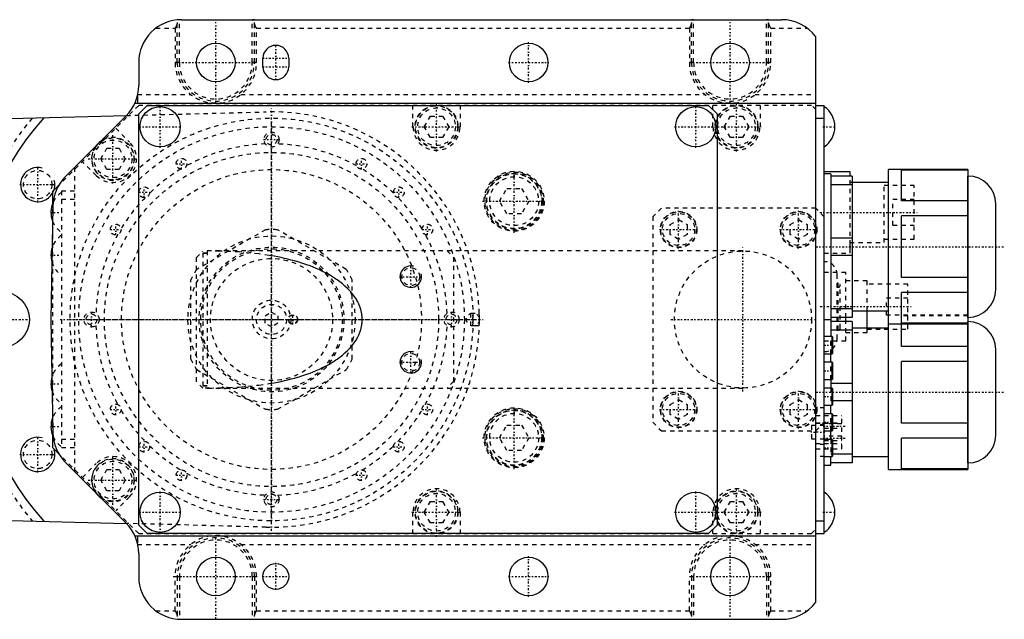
# Model space of a CAD drawing. Extents: x -344 to 171, y -70 to 70.
# Tile 4 of 4: x -59 to 171, y -70 to 70. Entities that reach past the tile are written whole.
import ezdxf

# ---------------------------------------------------------------- set-up
doc = ezdxf.new("R2010")
doc.units = 0
doc.linetypes.add('CENTER', pattern=[1.5, 0.45, -0.5, 0.05, -0.5])
doc.linetypes.add('DASHED', pattern=[2, 1, -1])
for name, color, linetype in [('AM_0', 7, 'CONTINUOUS'), ('AM_10', 7, 'CONTINUOUS'), ('AM_3', 7, 'DASHED'), ('AM_7', 7, 'CENTER')]:
    doc.layers.add(name, color=color, linetype=linetype)

msp = doc.modelspace()

# ---------------------------------------------------------------- linework, layer by layer
at = {"layer": 'AM_0', "color": 7, "linetype": 'CONTINUOUS'}
for p, q in [((-21, 70), (119, 70)), ((127, -66), (127, 66)), ((-31, 60), (-31, 54.64)), ((-2, 59), (-2, 61)), ((4, 61), (4, 59)), ((-31.3, 52.21), (-31.3, 50.5)), ((-31.9, 50.5), (127, 50.5)), ((-31, 48), (-29, 50)), ((-29, 50), (102, 50)), ((102, 50), (104, 48)), ((127, 50), (129, 50)), ((129, -50), (129, 50)), ((-171.16, 43.98), (-33.88, 47.62)), ((-33.91, 47.59), (-48.13, 33.3)), ((-31, -48), (-31, 48)), ((104, 48), (104, -48)), ((127, 47), (129, 47)), ((135, 34.5), (129, 34.5)), ((135, 33.51), (135, 34.5)), ((162.47, 35), (144, 35)), ((144, -35), (144, 35)), ((162.47, 34.89), (147, 34.89)), ((147, 27.69), (147, 34.89)), ((162.47, 35), (162.47, -35)), ((130.5, 34), (129, 34)), ((130.5, 34), (130.5, -4)), ((135.5, 33.5), (130.5, 33.5)), ((135.5, 33.5), (135.5, 0.5)), ((162.51, 33.5), (162.47, 33.5)), ((162.51, 0.5), (162.51, 33.5)), ((-51, 30), (-49.63, 31.37)), ((-51, 27.26), (-51, 30)), ((135.5, 31.48), (130.5, 31.48)), ((144, 32), (135.5, 32)), ((162.47, 27.69), (147, 27.69)), ((-51.04, 26.42), (-51.5, 0)), ((169, 6.99), (169, 27.01)), ((162.47, 24.19), (147, 24.19)), ((147, 9.81), (147, 24.19)), ((135.5, 19.02), (130.5, 19.02)), ((135, 15.5), (135, 17.99)), ((135.5, 14.98), (130.5, 14.98)), ((162.47, 9.81), (147, 9.81)), ((162.47, 6.31), (147, 6.31)), ((147, -0.89), (147, 6.31)), ((135.5, 2.52), (130.5, 2.52)), ((-51.5, 0), (-51.04, -26.42)), ((129, 0), (130.5, 0)), ((135.5, 0.5), (130.5, 0.5)), ((134, -0.5), (134, 0.5)), ((135.5, 2), (144, 2)), ((139, -2), (139, 2)), ((162.47, 0.5), (162.51, 0.5)), ((135.5, -0.5), (130.5, -0.5)), ((135.5, -0.5), (135.5, -33.5)), ((144, -2), (135.5, -2)), ((144, -1), (162.47, -1)), ((162.47, -0.89), (147, -0.89)), ((147, -6.31), (147, -1)), ((162.51, -0.5), (162.47, -0.5)), ((162.51, -33.5), (162.51, -0.5)), ((130.85, -4), (129, -4)), ((135.5, -2.52), (130.5, -2.52)), ((131, -4.15), (130.85, -4)), ((130.85, -8), (130.85, -4)), ((131, -7.85), (131, -4.15)), ((162.47, -6.31), (147, -6.31)), ((129, -8), (130.85, -8)), ((130.5, -9.99), (130.5, -7.99)), ((130.85, -8), (131, -7.85)), ((169, -27.01), (169, -6.99)), ((130.85, -10), (129, -10)), ((131, -10.15), (130.85, -10)), ((130.85, -14), (130.85, -10)), ((131, -13.85), (131, -10.15)), ((147, -24.19), (147, -9.81)), ((162.47, -9.81), (147, -9.81)), ((129, -14), (130.85, -14)), ((130.85, -16), (129, -16)), ((130.5, -14), (130.5, -16)), ((135.5, -14.98), (130.5, -14.98)), ((130.85, -14), (131, -13.85)), ((131, -16.15), (130.85, -16)), ((130.85, -20), (130.85, -16)), ((131, -19.85), (131, -16.15)), ((129, -20), (130.85, -20)), ((130.5, -22), (130.5, -20)), ((130.85, -20), (131, -19.85)), ((135.5, -19.02), (131, -19.02)), ((130.85, -22), (129, -22)), ((131, -22.15), (130.85, -22)), ((130.85, -26), (130.85, -22)), ((131, -25.85), (131, -22.15)), ((162.47, -24.19), (147, -24.19)), ((-51, -30), (-51, -27.26)), ((129, -26), (130.85, -26)), ((130.5, -28), (130.5, -26.01)), ((130.85, -26), (131, -25.85)), ((130.85, -28), (129, -28)), ((131, -28.15), (130.85, -28)), ((130.85, -32), (130.85, -28)), ((131, -31.85), (131, -28.15)), ((147, -34.89), (147, -27.69)), ((162.47, -27.69), (147, -27.69)), ((-49.63, -31.37), (-51, -30)), ((129, -32), (130.85, -32)), ((130.5, -34), (130.5, -32)), ((130.85, -32), (131, -31.85)), ((135.5, -31.48), (131, -31.48)), ((135.5, -32), (144, -32)), ((-48.13, -33.3), (-33.91, -47.59)), ((129, -34), (130.5, -34)), ((135.5, -33.5), (130.5, -33.5)), ((162.47, -33.5), (162.51, -33.5)), ((144, -35), (162.47, -35)), ((162.47, -34.89), (147, -34.89)), ((-171.16, -43.98), (-33.88, -47.62)), ((-29, -50), (-31, -48)), ((104, -48), (102, -50)), ((127, -47), (129, -47)), ((-31.9, -50.5), (127, -50.5)), ((-31.3, -50.5), (-31.3, -52.21)), ((102, -50), (-29, -50)), ((127, -50), (129, -50)), ((-31, -54.64), (-31, -60)), ((-21, -70), (119, -70))]:
    msp.add_line(p, q, dxfattribs=at)
for centre, radius in [((-13, 60), 4.5), ((60, 60), 4.5), ((107, 60), 4.5), ((-26, 45), 4.7), ((99, 45), 4.7), ((-63, 0), 6.5), ((-26, -45), 4.7), ((99, -45), 4.7), ((-13, -60), 4.5), ((1, -60), 3), ((60, -60), 4.5), ((107, -60), 4.5)]:
    msp.add_circle(centre, radius, dxfattribs=at)
for centre, radius, start, end in [((-21, 60), 10, 90, 180), ((119, 60), 10, 36.8699, 90), ((1, 61), 3, 0, 180), ((1, 59), 3, 180, 0), ((-41, 54.64), 10, 315.1327, 0), ((125.8, 45), 5.67, 304.3588, 55.6412), ((0, 0), 71, 138.4306, 221.5694), ((-37, 37.5), 5, 125.3085, 144.9568), ((-41.04, 26.25), 10, 135.1327, 179), ((162.51, 27.01), 6.49, 0, 90), ((-45.8, 25), 5.67, 156.1472, 200.846), ((-45.8, 15), 5.67, 162.5298, 195.4702), ((162.51, 6.99), 6.49, 270, 0), ((0, 0), 48.5, 358.2277, 1.7723), ((162.51, -6.99), 6.49, 0, 90), ((-45.8, -15), 5.67, 164.5298, 197.4702), ((-45.8, -25), 5.67, 159.154, 203.8528), ((-41.04, -26.25), 10, 181, 224.8673), ((162.51, -27.01), 6.49, 270, 0), ((-37, -37.5), 5, 215.0432, 234.6915), ((125.8, -45), 5.67, 304.3588, 55.6412), ((-41, -54.64), 10, 0, 44.8673), ((-21, -60), 10, 180, 270), ((119, -60), 10, 270, 323.1301)]:
    msp.add_arc(centre, radius, start, end, dxfattribs=at)
at = {"layer": 'AM_10', "color": 7, "linetype": 'CONTINUOUS'}
for centre, radius in [((-54.56, 31.5), 4), ((32.5, 10), 2.5), ((32.5, -10), 2.5), ((-54.56, -31.5), 4)]:
    msp.add_arc(centre, radius, 75, 15, dxfattribs=at)
at = {"layer": 'AM_3', "color": 6, "linetype": 'DASHED'}
for p, q in [((-22, 60), (-22, 69.94)), ((-21.5, 60), (-21.5, 69.99)), ((-4.5, 60), (-4.5, 70)), ((-4, 60), (-4, 69.94)), ((98, 60), (98, 69.94)), ((98.5, 60), (98.5, 70)), ((115.5, 60), (115.5, 70)), ((116, 60), (116, 69.94)), ((-27, 68), (-22.5, 68)), ((-22.5, 68), (-22.5, 60)), ((-3.5, 60), (-3.5, 68)), ((-3.5, 68), (97.5, 68)), ((97.5, 68), (97.5, 60)), ((116.5, 68), (125, 68)), ((116.5, 60), (116.5, 68)), ((-21.5, 60), (-22.5, 60)), ((-3.5, 60), (-4.5, 60)), ((98.5, 60), (97.5, 60)), ((116.5, 60), (115.5, 60)), ((-31.23, 52.5), (-18.83, 52.5)), ((-14.1, 50.56), (-11.9, 50.56)), ((-7.17, 52.5), (101.17, 52.5)), ((105.9, 50.56), (108.1, 50.56)), ((112.83, 52.5), (127, 52.5)), ((-31, 50), (-49.63, 31.37)), ((-33.88, 47.62), (-1.28, 48.48)), ((126, 50), (-31, 50)), ((33, 45), (33, 50)), ((44, 50), (44, 45)), ((103, 45), (103, 50)), ((114, 50), (114, 45)), ((127, 49), (126, 50)), ((35.64, 45), (37.07, 47.48)), ((37.07, 47.48), (39.93, 47.48)), ((39.93, 47.48), (41.36, 45)), ((105.64, 45), (107.07, 47.48)), ((107.07, 47.48), (109.93, 47.48)), ((109.93, 47.48), (111.36, 45)), ((-36.36, 44.64), (-33.11, 41.39)), ((37.07, 42.52), (35.64, 45)), ((41.36, 45), (39.93, 42.52)), ((107.07, 42.52), (105.64, 45)), ((111.36, 45), (109.93, 42.52)), ((39.93, 42.52), (37.07, 42.52)), ((109.93, 42.52), (107.07, 42.52)), ((-39.86, 37.5), (-38.43, 39.97)), ((-38.43, 39.97), (-35.57, 39.97)), ((-35.57, 39.97), (-34.14, 37.5)), ((-40.89, 33.61), (-44.14, 36.86)), ((-38.43, 35.02), (-39.86, 37.5)), ((-34.14, 37.5), (-35.57, 35.02)), ((-46, 35.44), (-46, -35.44)), ((-35.57, 35.02), (-38.43, 35.02)), ((135, 15.5), (135, 33.51)), ((-46, 30), (-49, 30)), ((-49, 30), (-49, -30)), ((53.19, 27.62), (54.91, 30.59)), ((54.91, 30.59), (58.34, 30.59)), ((58.34, 30.59), (60.06, 27.62)), ((135.5, 32), (135, 32)), ((143, 18), (143, 32)), ((150, 31.25), (143, 31.25)), ((150, 18.75), (150, 31.25)), ((-46, 28), (-49, 28)), ((54.91, 24.64), (53.19, 27.62)), ((60.06, 27.62), (58.34, 24.64)), ((150, 28), (145, 28)), ((145, 22), (145, 28)), ((-51, -27.26), (-51, 27.26)), ((91, 26), (89, 24)), ((127, 26), (91, 26)), ((129, 24), (127, 26)), ((58.34, 24.64), (54.91, 24.64)), ((89, 24), (89, -24)), ((93, 22.15), (95, 23.31)), ((95, 23.31), (97, 22.15)), ((121, 22.15), (123, 23.31)), ((123, 23.31), (125, 22.15)), ((-1.41, 20.95), (-17.44, 11.7)), ((17.44, 11.7), (1.41, 20.95)), ((93, 19.85), (93, 22.15)), ((97, 22.15), (97, 19.85)), ((121, 19.85), (121, 22.15)), ((125, 22.15), (125, 19.85)), ((145, 22), (150, 22)), ((95, 18.69), (93, 19.85)), ((97, 19.85), (95, 18.69)), ((123, 18.69), (121, 19.85)), ((125, 19.85), (123, 18.69)), ((143, 18.75), (150, 18.75)), ((135, 18), (143, 18)), ((-17.5, 14.5), (-16, 16)), ((-17.5, -14.5), (-17.5, 14.5)), ((110, 16), (-16, 16)), ((-15, 15.5), (-16, 15.5)), ((-16, 15.5), (-16, -15.5)), ((-15, 15.43), (-16, 15.43)), ((-15, 16), (-15, -16)), ((-14.5, 16), (-15, 16)), ((41, 16), (42.5, 14.5)), ((42.5, 14.5), (42.5, -14.5)), ((129, 15.5), (135, 15.5)), ((-18.85, -9.26), (-18.85, 9.26)), ((18.85, -9.26), (18.85, 9.26)), ((134, 11), (129, 11)), ((132, -4.5), (132, 10.5)), ((134, 0.5), (134, 11)), ((132.2, 8.5), (132, 8.5)), ((132.2, 7.5), (132, 7.5)), ((132.2, -2.5), (132.2, 8.5)), ((132.7, -2), (132.7, 8)), ((139, 9), (134, 9)), ((139, 2), (139, 9)), ((148.5, 8.25), (139, 8.25)), ((148.5, -2.25), (148.5, 8.25)), ((148.5, 5), (143.5, 5)), ((143.5, 1), (143.5, 5)), ((-1.5, 0.87), (0, 1.73)), ((-1.5, -0.87), (-1.5, 0.87)), ((0, 1.73), (1.5, 0.87)), ((1.5, 0.87), (1.5, -0.87)), ((46.5, -1.5), (46.5, 1.5)), ((46.5, 1.5), (48.48, 1.5)), ((162.47, 1), (143.5, 1)), ((162.47, 0.89), (147, 0.89)), ((0, -1.73), (-1.5, -0.87)), ((1.5, -0.87), (0, -1.73)), ((48.48, -1.5), (46.5, -1.5)), ((132, -1.5), (132.2, -1.5)), ((134, -5), (134, -0.5)), ((139, -3), (139, -2)), ((139, -2.25), (148.5, -2.25)), ((147, -1), (147, -0.89)), ((162.47, -1), (162.47, -9.81)), ((130.5, -7.99), (130.5, -4)), ((132, -2.5), (132.2, -2.5)), ((134, -3), (139, -3)), ((129, -5), (134, -5)), ((130.5, -14), (130.5, -9.99)), ((-17.44, -11.7), (-1.41, -20.95)), ((1.41, -20.95), (17.44, -11.7)), ((-16, -16), (-17.5, -14.5)), ((-16, -15.43), (-15, -15.43)), ((-16, -15.5), (-15, -15.5)), ((-14.5, -16), (-16, -16)), ((-15, -16), (110, -16)), ((42.5, -14.5), (41, -16)), ((130.5, -16), (130.5, -20)), ((93, -19.85), (95, -18.69)), ((93, -22.15), (93, -19.85)), ((95, -18.69), (97, -19.85)), ((97, -19.85), (97, -22.15)), ((121, -19.85), (123, -18.69)), ((121, -22.15), (121, -19.85)), ((123, -18.69), (125, -19.85)), ((125, -19.85), (125, -22.15)), ((129, -20.6), (127, -20.6)), ((131, -19.02), (130.5, -19.02)), ((95, -23.31), (93, -22.15)), ((97, -22.15), (95, -23.31)), ((123, -23.31), (121, -22.15)), ((125, -22.15), (123, -23.31)), ((127, -22.4), (133.1, -22.4)), ((130.5, -26.01), (130.5, -22)), ((133.1, -30.2), (133.1, -22.4)), ((53.19, -27.62), (54.91, -24.64)), ((54.91, -24.64), (58.34, -24.64)), ((58.34, -24.64), (60.06, -27.62)), ((89, -24), (91, -26)), ((129, -24.75), (126, -24.75)), ((126, -24.75), (126, -27.85)), ((127, -26), (129, -24)), ((127, -24.16), (133.1, -24.16)), ((127, -24.17), (133.1, -24.17)), ((129, -24.59), (127, -24.59)), ((133.1, -24.38), (129, -24.38)), ((91, -26), (127, -26)), ((129, -25.38), (133.1, -25.38)), ((133.1, -27.22), (129, -27.22)), ((-46, -28), (-49, -28)), ((54.91, -30.59), (53.19, -27.62)), ((60.06, -27.62), (58.34, -30.59)), ((126, -27.85), (129, -27.85)), ((127, -28.96), (133.1, -28.96)), ((127, -28.97), (133.1, -28.97)), ((129, -29.19), (127, -29.19)), ((129, -28.22), (133.1, -28.22)), ((130.5, -28), (130.5, -32)), ((-31, -50), (-49.63, -31.37)), ((-46, -30), (-49, -30)), ((58.34, -30.59), (54.91, -30.59)), ((127, -30.2), (133.1, -30.2)), ((129, -32), (127, -32)), ((131, -31.48), (130.5, -31.48)), ((-44.14, -36.86), (-40.89, -33.61)), ((-39.86, -37.5), (-38.43, -35.02)), ((-38.43, -35.02), (-35.57, -35.02)), ((-35.57, -35.02), (-34.14, -37.5)), ((-38.43, -39.98), (-39.86, -37.5)), ((-34.14, -37.5), (-35.57, -39.98)), ((-35.57, -39.98), (-38.43, -39.98)), ((-33.11, -41.39), (-36.36, -44.64)), ((35.64, -45), (37.07, -42.53)), ((37.07, -42.53), (39.93, -42.53)), ((39.93, -42.53), (41.36, -45)), ((105.64, -45), (107.07, -42.53)), ((107.07, -42.53), (109.93, -42.53)), ((109.93, -42.53), (111.36, -45)), ((33, -50), (33, -45)), ((37.07, -47.48), (35.64, -45)), ((41.36, -45), (39.93, -47.48)), ((44, -45), (44, -50)), ((103, -50), (103, -45)), ((107.07, -47.48), (105.64, -45)), ((111.36, -45), (109.93, -47.48)), ((114, -45), (114, -50)), ((-1.28, -48.48), (-33.88, -47.62)), ((39.93, -47.48), (37.07, -47.48)), ((109.93, -47.48), (107.07, -47.48)), ((-31, -50), (126, -50)), ((126, -50), (127, -49)), ((-31.23, -52.5), (-18.83, -52.5)), ((-11.9, -50.56), (-14.1, -50.56)), ((-7.17, -52.5), (101.17, -52.5)), ((108.1, -50.56), (105.9, -50.56)), ((112.83, -52.5), (127, -52.5)), ((-22.5, -60), (-21.5, -60)), ((-22.5, -68), (-22.5, -60)), ((-22, -60), (-22, -69.94)), ((-21.5, -60), (-21.5, -69.99)), ((-4.5, -60), (-3.5, -60)), ((-4.5, -60), (-4.5, -70)), ((-4, -60), (-4, -69.94)), ((-3.5, -68), (-3.5, -60)), ((97.5, -60), (98.5, -60)), ((97.5, -68), (97.5, -60)), ((98, -60), (98, -69.94)), ((98.5, -60), (98.5, -70)), ((115.5, -60), (116.5, -60)), ((115.5, -60), (115.5, -70)), ((116, -60), (116, -69.94)), ((116.5, -68), (116.5, -60)), ((-27, -68), (-22.5, -68)), ((-3.5, -68), (97.5, -68)), ((116.5, -68), (125, -68))]:
    msp.add_line(p, q, dxfattribs=at)
for points in [[(-22, 69.32, 0), (-22, 69.32, 0), (-22, 69.31, 0), (-22, 69.3, 0), (-22, 69.29, 0), (-22, 69.29, 0), (-22, 69.28, 0), (-22, 69.26, 0), (-22, 69.25, 0), (-22, 69.24, 0), (-22.01, 69.23, 0), (-22.01, 69.23, 0), (-22.01, 69.22, 0), (-22.01, 69.21, 0), (-22.01, 69.2, 0), (-22.02, 69.16, 0), (-22.02, 69.13, 0), (-22.03, 69.09, 0), (-22.05, 69.02, 0), (-22.07, 68.95, 0), (-22.1, 68.88, 0), (-22.13, 68.8, 0), (-22.16, 68.73, 0), (-22.17, 68.69, 0), (-22.19, 68.65, 0), (-22.22, 68.58, 0), (-22.26, 68.5, 0), (-22.29, 68.42, 0), (-22.33, 68.34, 0), (-22.37, 68.27, 0), (-22.39, 68.23, 0), (-22.41, 68.19, 0), (-22.44, 68.11, 0), (-22.48, 68.04, 0), (-22.5, 68, 0)], [(-22, 69.95, 0), (-22, 69.95, 0), (-22, 69.94, 0), (-22, 69.94, 0), (-22, 69.94, 0)], [(-4, 69.94, 0), (-4, 69.94, 0), (-4, 69.94, 0), (-4, 69.94, 0), (-4, 69.94, 0), (-4, 69.94, 0), (-4, 69.94, 0), (-4, 69.95, 0), (-4, 69.95, 0), (-4, 69.95, 0), (-4, 69.95, 0), (-4, 69.95, 0), (-4, 69.95, 0), (-4.01, 69.95, 0), (-4.01, 69.96, 0), (-4.01, 69.96, 0), (-4.01, 69.96, 0), (-4.01, 69.96, 0), (-4.01, 69.96, 0), (-4.01, 69.96, 0), (-4.01, 69.96, 0), (-4.02, 69.96, 0), (-4.02, 69.96, 0), (-4.02, 69.97, 0), (-4.02, 69.97, 0), (-4.02, 69.97, 0), (-4.02, 69.97, 0), (-4.02, 69.97, 0), (-4.03, 69.97, 0), (-4.03, 69.97, 0), (-4.03, 69.97, 0), (-4.03, 69.97, 0), (-4.04, 69.98, 0), (-4.04, 69.98, 0), (-4.04, 69.98, 0), (-4.04, 69.98, 0), (-4.04, 69.98, 0), (-4.05, 69.98, 0), (-4.05, 69.98, 0), (-4.05, 69.98, 0), (-4.06, 69.98, 0), (-4.06, 69.98, 0), (-4.06, 69.98, 0), (-4.06, 69.98, 0), (-4.07, 69.98, 0), (-4.07, 69.99, 0), (-4.08, 69.99, 0), (-4.08, 69.99, 0), (-4.08, 69.99, 0), (-4.08, 69.99, 0), (-4.09, 69.99, 0), (-4.09, 69.99, 0), (-4.1, 69.99, 0), (-4.1, 69.99, 0), (-4.1, 69.99, 0), (-4.1, 69.99, 0), (-4.11, 69.99, 0), (-4.11, 69.99, 0), (-4.12, 69.99, 0), (-4.12, 69.99, 0), (-4.13, 69.99, 0), (-4.13, 69.99, 0), (-4.13, 69.99, 0), (-4.14, 69.99, 0), (-4.14, 69.99, 0), (-4.14, 69.99, 0), (-4.15, 69.99, 0), (-4.15, 70, 0), (-4.16, 70, 0), (-4.16, 70, 0), (-4.16, 70, 0), (-4.17, 70, 0), (-4.17, 70, 0), (-4.18, 70, 0), (-4.18, 70, 0), (-4.19, 70, 0), (-4.19, 70, 0), (-4.2, 70, 0), (-4.2, 70, 0), (-4.21, 70, 0), (-4.21, 70, 0), (-4.22, 70, 0), (-4.23, 70, 0), (-4.23, 70, 0), (-4.23, 70, 0), (-4.24, 70, 0), (-4.24, 70, 0), (-4.25, 70, 0), (-4.26, 70, 0), (-4.26, 70, 0), (-4.27, 70, 0), (-4.27, 70, 0), (-4.28, 70, 0), (-4.28, 70, 0), (-4.29, 70, 0), (-4.3, 70, 0), (-4.3, 70, 0), (-4.31, 70, 0), (-4.31, 70, 0), (-4.32, 70, 0), (-4.32, 70, 0), (-4.33, 70, 0), (-4.34, 70, 0), (-4.35, 70, 0), (-4.35, 70, 0), (-4.35, 70, 0), (-4.36, 70, 0), (-4.37, 70, 0), (-4.37, 70, 0), (-4.37, 70, 0), (-4.38, 70, 0), (-4.39, 70, 0), (-4.39, 70, 0), (-4.4, 70, 0), (-4.4, 70, 0), (-4.41, 70, 0), (-4.42, 70, 0), (-4.42, 70, 0), (-4.43, 70, 0), (-4.44, 70, 0), (-4.44, 70, 0), (-4.45, 70, 0), (-4.45, 70, 0), (-4.46, 70, 0), (-4.47, 70, 0), (-4.48, 70, 0), (-4.48, 70, 0), (-4.48, 70, 0), (-4.49, 70, 0), (-4.5, 70, 0), (-4.5, 70, 0)], [(-3.5, 68, 0), (-3.52, 68.04, 0), (-3.56, 68.11, 0), (-3.59, 68.19, 0), (-3.61, 68.23, 0), (-3.63, 68.27, 0), (-3.67, 68.34, 0), (-3.71, 68.42, 0), (-3.74, 68.5, 0), (-3.78, 68.58, 0), (-3.81, 68.65, 0), (-3.83, 68.69, 0), (-3.84, 68.73, 0), (-3.87, 68.8, 0), (-3.9, 68.88, 0), (-3.93, 68.95, 0), (-3.95, 69.02, 0), (-3.97, 69.09, 0), (-3.98, 69.13, 0), (-3.98, 69.16, 0), (-3.99, 69.2, 0), (-3.99, 69.21, 0), (-3.99, 69.22, 0), (-3.99, 69.23, 0), (-3.99, 69.23, 0), (-4, 69.24, 0), (-4, 69.25, 0), (-4, 69.26, 0), (-4, 69.28, 0), (-4, 69.29, 0), (-4, 69.29, 0), (-4, 69.3, 0), (-4, 69.31, 0), (-4, 69.32, 0), (-4, 69.32, 0)], [(98, 69.32, 0), (98, 69.32, 0), (98, 69.31, 0), (98, 69.3, 0), (98, 69.29, 0), (98, 69.29, 0), (98, 69.28, 0), (98, 69.26, 0), (98, 69.25, 0), (98, 69.24, 0), (97.99, 69.23, 0), (97.99, 69.23, 0), (97.99, 69.22, 0), (97.99, 69.21, 0), (97.99, 69.2, 0), (97.98, 69.16, 0), (97.98, 69.13, 0), (97.97, 69.09, 0), (97.95, 69.02, 0), (97.93, 68.95, 0), (97.9, 68.88, 0), (97.87, 68.8, 0), (97.84, 68.73, 0), (97.83, 68.69, 0), (97.81, 68.65, 0), (97.78, 68.58, 0), (97.74, 68.5, 0), (97.71, 68.42, 0), (97.67, 68.34, 0), (97.63, 68.27, 0), (97.61, 68.23, 0), (97.59, 68.19, 0), (97.56, 68.11, 0), (97.52, 68.04, 0), (97.5, 68, 0)], [(98.5, 70, 0), (98.5, 70, 0), (98.49, 70, 0), (98.48, 70, 0), (98.48, 70, 0), (98.48, 70, 0), (98.47, 70, 0), (98.46, 70, 0), (98.45, 70, 0), (98.45, 70, 0), (98.44, 70, 0), (98.44, 70, 0), (98.43, 70, 0), (98.42, 70, 0), (98.42, 70, 0), (98.41, 70, 0), (98.4, 70, 0), (98.4, 70, 0), (98.39, 70, 0), (98.39, 70, 0), (98.38, 70, 0), (98.37, 70, 0), (98.37, 70, 0), (98.37, 70, 0), (98.36, 70, 0), (98.35, 70, 0), (98.35, 70, 0), (98.35, 70, 0), (98.34, 70, 0), (98.33, 70, 0), (98.32, 70, 0), (98.32, 70, 0), (98.31, 70, 0), (98.31, 70, 0), (98.3, 70, 0), (98.3, 70, 0), (98.29, 70, 0), (98.28, 70, 0), (98.28, 70, 0), (98.27, 70, 0), (98.27, 70, 0), (98.26, 70, 0), (98.26, 70, 0), (98.25, 70, 0), (98.24, 70, 0), (98.24, 70, 0), (98.23, 70, 0), (98.23, 70, 0), (98.23, 70, 0), (98.22, 70, 0), (98.21, 70, 0), (98.21, 70, 0), (98.2, 70, 0), (98.2, 70, 0), (98.19, 70, 0), (98.19, 70, 0), (98.18, 70, 0), (98.18, 70, 0), (98.17, 70, 0), (98.17, 70, 0), (98.16, 70, 0), (98.16, 70, 0), (98.16, 70, 0), (98.15, 70, 0), (98.15, 69.99, 0), (98.14, 69.99, 0), (98.14, 69.99, 0), (98.14, 69.99, 0), (98.13, 69.99, 0), (98.13, 69.99, 0), (98.13, 69.99, 0), (98.12, 69.99, 0), (98.12, 69.99, 0), (98.11, 69.99, 0), (98.11, 69.99, 0), (98.1, 69.99, 0), (98.1, 69.99, 0), (98.1, 69.99, 0), (98.1, 69.99, 0), (98.09, 69.99, 0), (98.09, 69.99, 0), (98.08, 69.99, 0), (98.08, 69.99, 0), (98.08, 69.99, 0), (98.08, 69.99, 0), (98.07, 69.99, 0), (98.07, 69.98, 0), (98.06, 69.98, 0), (98.06, 69.98, 0), (98.06, 69.98, 0), (98.06, 69.98, 0), (98.05, 69.98, 0), (98.05, 69.98, 0), (98.05, 69.98, 0), (98.04, 69.98, 0), (98.04, 69.98, 0), (98.04, 69.98, 0), (98.04, 69.98, 0), (98.04, 69.98, 0), (98.03, 69.97, 0), (98.03, 69.97, 0), (98.03, 69.97, 0), (98.03, 69.97, 0), (98.02, 69.97, 0), (98.02, 69.97, 0), (98.02, 69.97, 0), (98.02, 69.97, 0), (98.02, 69.97, 0), (98.02, 69.96, 0), (98.02, 69.96, 0), (98.01, 69.96, 0), (98.01, 69.96, 0), (98.01, 69.96, 0), (98.01, 69.96, 0), (98.01, 69.96, 0), (98.01, 69.96, 0), (98.01, 69.96, 0), (98.01, 69.95, 0), (98, 69.95, 0), (98, 69.95, 0), (98, 69.95, 0), (98, 69.95, 0), (98, 69.95, 0), (98, 69.95, 0), (98, 69.94, 0), (98, 69.94, 0), (98, 69.94, 0), (98, 69.94, 0), (98, 69.94, 0), (98, 69.94, 0), (98, 69.94, 0)], [(116, 69.94, 0), (116, 69.94, 0), (116, 69.94, 0), (116, 69.94, 0), (116, 69.94, 0), (116, 69.94, 0), (116, 69.94, 0), (116, 69.95, 0), (116, 69.95, 0), (116, 69.95, 0), (116, 69.95, 0), (116, 69.95, 0), (116, 69.95, 0), (115.99, 69.95, 0), (115.99, 69.96, 0), (115.99, 69.96, 0), (115.99, 69.96, 0), (115.99, 69.96, 0), (115.99, 69.96, 0), (115.99, 69.96, 0), (115.99, 69.96, 0), (115.98, 69.96, 0), (115.98, 69.96, 0), (115.98, 69.97, 0), (115.98, 69.97, 0), (115.98, 69.97, 0), (115.98, 69.97, 0), (115.98, 69.97, 0), (115.97, 69.97, 0), (115.97, 69.97, 0), (115.97, 69.97, 0), (115.97, 69.97, 0), (115.96, 69.98, 0), (115.96, 69.98, 0), (115.96, 69.98, 0), (115.96, 69.98, 0), (115.96, 69.98, 0), (115.95, 69.98, 0), (115.95, 69.98, 0), (115.95, 69.98, 0), (115.94, 69.98, 0), (115.94, 69.98, 0), (115.94, 69.98, 0), (115.94, 69.98, 0), (115.93, 69.98, 0), (115.93, 69.99, 0), (115.92, 69.99, 0), (115.92, 69.99, 0), (115.92, 69.99, 0), (115.92, 69.99, 0), (115.91, 69.99, 0), (115.91, 69.99, 0), (115.9, 69.99, 0), (115.9, 69.99, 0), (115.9, 69.99, 0), (115.9, 69.99, 0), (115.89, 69.99, 0), (115.89, 69.99, 0), (115.88, 69.99, 0), (115.88, 69.99, 0), (115.87, 69.99, 0), (115.87, 69.99, 0), (115.87, 69.99, 0), (115.86, 69.99, 0), (115.86, 69.99, 0), (115.86, 69.99, 0), (115.85, 69.99, 0), (115.85, 70, 0), (115.84, 70, 0), (115.84, 70, 0), (115.84, 70, 0), (115.83, 70, 0), (115.83, 70, 0), (115.82, 70, 0), (115.82, 70, 0), (115.81, 70, 0), (115.81, 70, 0), (115.8, 70, 0), (115.8, 70, 0), (115.79, 70, 0), (115.79, 70, 0), (115.78, 70, 0), (115.77, 70, 0), (115.77, 70, 0), (115.77, 70, 0), (115.76, 70, 0), (115.76, 70, 0), (115.75, 70, 0), (115.74, 70, 0), (115.74, 70, 0), (115.73, 70, 0), (115.73, 70, 0), (115.72, 70, 0), (115.72, 70, 0), (115.71, 70, 0), (115.7, 70, 0), (115.7, 70, 0), (115.69, 70, 0), (115.69, 70, 0), (115.68, 70, 0), (115.68, 70, 0), (115.67, 70, 0), (115.66, 70, 0), (115.65, 70, 0), (115.65, 70, 0), (115.65, 70, 0), (115.64, 70, 0), (115.63, 70, 0), (115.63, 70, 0), (115.63, 70, 0), (115.62, 70, 0), (115.61, 70, 0), (115.61, 70, 0), (115.6, 70, 0), (115.6, 70, 0), (115.59, 70, 0), (115.58, 70, 0), (115.58, 70, 0), (115.57, 70, 0), (115.56, 70, 0), (115.56, 70, 0), (115.55, 70, 0), (115.55, 70, 0), (115.54, 70, 0), (115.53, 70, 0), (115.52, 70, 0), (115.52, 70, 0), (115.52, 70, 0), (115.51, 70, 0), (115.5, 70, 0), (115.5, 70, 0)], [(116.5, 68, 0), (116.48, 68.04, 0), (116.44, 68.11, 0), (116.41, 68.19, 0), (116.39, 68.23, 0), (116.37, 68.27, 0), (116.33, 68.34, 0), (116.29, 68.42, 0), (116.26, 68.5, 0), (116.22, 68.58, 0), (116.19, 68.65, 0), (116.17, 68.69, 0), (116.16, 68.73, 0), (116.13, 68.8, 0), (116.1, 68.88, 0), (116.07, 68.95, 0), (116.05, 69.02, 0), (116.03, 69.09, 0), (116.02, 69.13, 0), (116.02, 69.16, 0), (116.01, 69.2, 0), (116.01, 69.21, 0), (116.01, 69.22, 0), (116.01, 69.23, 0), (116.01, 69.23, 0), (116, 69.24, 0), (116, 69.25, 0), (116, 69.26, 0), (116, 69.28, 0), (116, 69.29, 0), (116, 69.29, 0), (116, 69.3, 0), (116, 69.31, 0), (116, 69.32, 0), (116, 69.32, 0)], [(-14.5, -16, 0), (-12.13, -15.97, 0), (-7.52, -15.76, 0), (-2.94, -15.31, 0), (-0.56, -14.96, 0), (-0.16, -14.9, 0), (0.64, -14.75, 0), (1.44, -14.6, 0), (1.84, -14.52, 0), (2.24, -14.44, 0), (3.03, -14.26, 0), (3.81, -14.08, 0), (4.58, -13.88, 0), (5.35, -13.68, 0), (6.1, -13.46, 0), (6.47, -13.35, 0), (6.84, -13.24, 0), (7.56, -13, 0), (8.27, -12.76, 0), (8.98, -12.5, 0), (9.7, -12.22, 0), (10.43, -11.91, 0), (10.8, -11.75, 0), (11.17, -11.59, 0), (11.9, -11.24, 0), (12.62, -10.88, 0), (13.34, -10.49, 0), (14.03, -10.09, 0), (14.7, -9.67, 0), (15.03, -9.45, 0), (15.35, -9.23, 0), (15.96, -8.79, 0), (16.55, -8.32, 0), (17.14, -7.82, 0), (17.72, -7.27, 0), (18.28, -6.69, 0), (18.55, -6.39, 0), (18.81, -6.08, 0), (19.29, -5.45, 0), (19.72, -4.8, 0), (19.95, -4.41, 0), (20.01, -4.31, 0), (20.07, -4.2, 0), (20.1, -4.14, 0), (20.13, -4.09, 0), (20.18, -3.97, 0), (20.24, -3.86, 0), (20.3, -3.75, 0), (20.35, -3.63, 0), (20.4, -3.51, 0), (20.43, -3.45, 0), (20.45, -3.39, 0), (20.5, -3.27, 0), (20.55, -3.15, 0), (20.6, -3.02, 0), (20.65, -2.9, 0), (20.69, -2.77, 0), (20.71, -2.71, 0), (20.73, -2.65, 0), (20.77, -2.52, 0), (20.81, -2.39, 0), (20.83, -2.33, 0), (20.85, -2.26, 0), (20.88, -2.13, 0), (20.92, -2, 0), (20.93, -1.94, 0), (20.95, -1.87, 0), (20.98, -1.74, 0), (21, -1.61, 0), (21.03, -1.48, 0), (21.05, -1.35, 0), (21.07, -1.22, 0), (21.08, -1.15, 0), (21.09, -1.09, 0), (21.11, -0.96, 0), (21.12, -0.83, 0), (21.13, -0.7, 0), (21.14, -0.57, 0), (21.15, -0.44, 0), (21.15, -0.38, 0), (21.16, -0.31, 0), (21.16, -0.19, 0), (21.16, -0.06, 0), (21.16, 0, 0), (21.16, 0.06, 0), (21.16, 0.19, 0), (21.16, 0.31, 0), (21.15, 0.38, 0), (21.15, 0.44, 0), (21.14, 0.57, 0), (21.13, 0.7, 0), (21.12, 0.83, 0), (21.11, 0.96, 0), (21.09, 1.09, 0), (21.08, 1.15, 0), (21.07, 1.22, 0), (21.05, 1.35, 0), (21.03, 1.48, 0), (21, 1.61, 0), (20.98, 1.74, 0), (20.95, 1.87, 0), (20.93, 1.94, 0), (20.92, 2, 0), (20.88, 2.13, 0), (20.85, 2.26, 0), (20.83, 2.33, 0), (20.81, 2.39, 0), (20.77, 2.52, 0), (20.73, 2.65, 0), (20.71, 2.71, 0), (20.69, 2.77, 0), (20.65, 2.9, 0), (20.6, 3.02, 0), (20.55, 3.15, 0), (20.5, 3.27, 0), (20.45, 3.39, 0), (20.43, 3.45, 0), (20.4, 3.51, 0), (20.35, 3.63, 0), (20.3, 3.75, 0), (20.24, 3.86, 0), (20.18, 3.97, 0), (20.13, 4.09, 0), (20.1, 4.14, 0), (20.07, 4.2, 0), (20.01, 4.31, 0), (19.95, 4.41, 0), (19.72, 4.8, 0), (19.29, 5.45, 0), (18.81, 6.08, 0), (18.55, 6.39, 0), (18.28, 6.69, 0), (17.72, 7.27, 0), (17.14, 7.82, 0), (16.55, 8.32, 0), (15.96, 8.79, 0), (15.35, 9.23, 0), (15.03, 9.45, 0), (14.7, 9.67, 0), (14.03, 10.09, 0), (13.34, 10.49, 0), (12.62, 10.88, 0), (11.9, 11.24, 0), (11.17, 11.59, 0), (10.8, 11.75, 0), (10.43, 11.91, 0), (9.7, 12.22, 0), (8.98, 12.5, 0), (8.27, 12.76, 0), (7.56, 13, 0), (6.84, 13.24, 0), (6.47, 13.35, 0), (6.1, 13.46, 0), (5.35, 13.68, 0), (4.58, 13.88, 0), (3.81, 14.08, 0), (3.03, 14.26, 0), (2.24, 14.44, 0), (1.84, 14.52, 0), (1.44, 14.6, 0), (0.64, 14.75, 0), (-0.16, 14.9, 0), (-0.56, 14.96, 0), (-2.94, 15.31, 0), (-7.52, 15.76, 0), (-12.13, 15.97, 0), (-14.5, 16, 0)], [(-22.5, -68, 0), (-22.48, -68.04, 0), (-22.44, -68.11, 0), (-22.41, -68.19, 0), (-22.39, -68.23, 0), (-22.37, -68.27, 0), (-22.33, -68.34, 0), (-22.29, -68.42, 0), (-22.26, -68.5, 0), (-22.22, -68.58, 0), (-22.19, -68.65, 0), (-22.17, -68.69, 0), (-22.16, -68.73, 0), (-22.13, -68.8, 0), (-22.1, -68.88, 0), (-22.07, -68.95, 0), (-22.05, -69.02, 0), (-22.03, -69.09, 0), (-22.02, -69.13, 0), (-22.02, -69.16, 0), (-22.01, -69.2, 0), (-22.01, -69.21, 0), (-22.01, -69.22, 0), (-22.01, -69.23, 0), (-22.01, -69.23, 0), (-22, -69.24, 0), (-22, -69.25, 0), (-22, -69.26, 0), (-22, -69.28, 0), (-22, -69.29, 0), (-22, -69.29, 0), (-22, -69.3, 0), (-22, -69.31, 0), (-22, -69.32, 0), (-22, -69.32, 0)], [(-4, -69.32, 0), (-4, -69.32, 0), (-4, -69.31, 0), (-4, -69.3, 0), (-4, -69.29, 0), (-4, -69.29, 0), (-4, -69.28, 0), (-4, -69.26, 0), (-4, -69.25, 0), (-4, -69.24, 0), (-3.99, -69.23, 0), (-3.99, -69.23, 0), (-3.99, -69.22, 0), (-3.99, -69.21, 0), (-3.99, -69.2, 0), (-3.98, -69.16, 0), (-3.98, -69.13, 0), (-3.97, -69.09, 0), (-3.95, -69.02, 0), (-3.93, -68.95, 0), (-3.9, -68.88, 0), (-3.87, -68.8, 0), (-3.84, -68.73, 0), (-3.83, -68.69, 0), (-3.81, -68.65, 0), (-3.78, -68.58, 0), (-3.74, -68.5, 0), (-3.71, -68.42, 0), (-3.67, -68.34, 0), (-3.63, -68.27, 0), (-3.61, -68.23, 0), (-3.59, -68.19, 0), (-3.56, -68.11, 0), (-3.52, -68.04, 0), (-3.5, -68, 0)], [(97.5, -68, 0), (97.52, -68.04, 0), (97.56, -68.11, 0), (97.59, -68.19, 0), (97.61, -68.23, 0), (97.63, -68.27, 0), (97.67, -68.34, 0), (97.71, -68.42, 0), (97.74, -68.5, 0), (97.78, -68.58, 0), (97.81, -68.65, 0), (97.83, -68.69, 0), (97.84, -68.73, 0), (97.87, -68.8, 0), (97.9, -68.88, 0), (97.93, -68.95, 0), (97.95, -69.02, 0), (97.97, -69.09, 0), (97.98, -69.13, 0), (97.98, -69.16, 0), (97.99, -69.2, 0), (97.99, -69.21, 0), (97.99, -69.22, 0), (97.99, -69.23, 0), (97.99, -69.23, 0), (98, -69.24, 0), (98, -69.25, 0), (98, -69.26, 0), (98, -69.28, 0), (98, -69.29, 0), (98, -69.29, 0), (98, -69.3, 0), (98, -69.31, 0), (98, -69.32, 0), (98, -69.32, 0)], [(116, -69.32, 0), (116, -69.32, 0), (116, -69.31, 0), (116, -69.3, 0), (116, -69.29, 0), (116, -69.29, 0), (116, -69.28, 0), (116, -69.26, 0), (116, -69.25, 0), (116, -69.24, 0), (116.01, -69.23, 0), (116.01, -69.23, 0), (116.01, -69.22, 0), (116.01, -69.21, 0), (116.01, -69.2, 0), (116.02, -69.16, 0), (116.02, -69.13, 0), (116.03, -69.09, 0), (116.05, -69.02, 0), (116.07, -68.95, 0), (116.1, -68.88, 0), (116.13, -68.8, 0), (116.16, -68.73, 0), (116.17, -68.69, 0), (116.19, -68.65, 0), (116.22, -68.58, 0), (116.26, -68.5, 0), (116.29, -68.42, 0), (116.33, -68.34, 0), (116.37, -68.27, 0), (116.39, -68.23, 0), (116.41, -68.19, 0), (116.44, -68.11, 0), (116.48, -68.04, 0), (116.5, -68, 0)], [(-22, -69.94, 0), (-22, -69.94, 0), (-22, -69.94, 0), (-22, -69.95, 0), (-22, -69.95, 0)], [(-4.5, -70, 0), (-4.5, -70, 0), (-4.49, -70, 0), (-4.48, -70, 0), (-4.48, -70, 0), (-4.48, -70, 0), (-4.47, -70, 0), (-4.46, -70, 0), (-4.45, -70, 0), (-4.45, -70, 0), (-4.44, -70, 0), (-4.44, -70, 0), (-4.43, -70, 0), (-4.42, -70, 0), (-4.42, -70, 0), (-4.41, -70, 0), (-4.4, -70, 0), (-4.4, -70, 0), (-4.39, -70, 0), (-4.39, -70, 0), (-4.38, -70, 0), (-4.37, -70, 0), (-4.37, -70, 0), (-4.37, -70, 0), (-4.36, -70, 0), (-4.35, -70, 0), (-4.35, -70, 0), (-4.35, -70, 0), (-4.34, -70, 0), (-4.33, -70, 0), (-4.32, -70, 0), (-4.32, -70, 0), (-4.31, -70, 0), (-4.31, -70, 0), (-4.3, -70, 0), (-4.3, -70, 0), (-4.29, -70, 0), (-4.28, -70, 0), (-4.28, -70, 0), (-4.27, -70, 0), (-4.27, -70, 0), (-4.26, -70, 0), (-4.26, -70, 0), (-4.25, -70, 0), (-4.24, -70, 0), (-4.24, -70, 0), (-4.23, -70, 0), (-4.23, -70, 0), (-4.23, -70, 0), (-4.22, -70, 0), (-4.21, -70, 0), (-4.21, -70, 0), (-4.2, -70, 0), (-4.2, -70, 0), (-4.19, -70, 0), (-4.19, -70, 0), (-4.18, -70, 0), (-4.18, -70, 0), (-4.17, -70, 0), (-4.17, -70, 0), (-4.16, -70, 0), (-4.16, -70, 0), (-4.16, -70, 0), (-4.15, -70, 0), (-4.15, -69.99, 0), (-4.14, -69.99, 0), (-4.14, -69.99, 0), (-4.14, -69.99, 0), (-4.13, -69.99, 0), (-4.13, -69.99, 0), (-4.13, -69.99, 0), (-4.12, -69.99, 0), (-4.12, -69.99, 0), (-4.11, -69.99, 0), (-4.11, -69.99, 0), (-4.1, -69.99, 0), (-4.1, -69.99, 0), (-4.1, -69.99, 0), (-4.1, -69.99, 0), (-4.09, -69.99, 0), (-4.09, -69.99, 0), (-4.08, -69.99, 0), (-4.08, -69.99, 0), (-4.08, -69.99, 0), (-4.08, -69.99, 0), (-4.07, -69.99, 0), (-4.07, -69.98, 0), (-4.06, -69.98, 0), (-4.06, -69.98, 0), (-4.06, -69.98, 0), (-4.06, -69.98, 0), (-4.05, -69.98, 0), (-4.05, -69.98, 0), (-4.05, -69.98, 0), (-4.04, -69.98, 0), (-4.04, -69.98, 0), (-4.04, -69.98, 0), (-4.04, -69.98, 0), (-4.04, -69.98, 0), (-4.03, -69.97, 0), (-4.03, -69.97, 0), (-4.03, -69.97, 0), (-4.03, -69.97, 0), (-4.02, -69.97, 0), (-4.02, -69.97, 0), (-4.02, -69.97, 0), (-4.02, -69.97, 0), (-4.02, -69.97, 0), (-4.02, -69.96, 0), (-4.02, -69.96, 0), (-4.01, -69.96, 0), (-4.01, -69.96, 0), (-4.01, -69.96, 0), (-4.01, -69.96, 0), (-4.01, -69.96, 0), (-4.01, -69.96, 0), (-4.01, -69.96, 0), (-4.01, -69.95, 0), (-4, -69.95, 0), (-4, -69.95, 0), (-4, -69.95, 0), (-4, -69.95, 0), (-4, -69.95, 0), (-4, -69.95, 0), (-4, -69.94, 0), (-4, -69.94, 0), (-4, -69.94, 0), (-4, -69.94, 0), (-4, -69.94, 0), (-4, -69.94, 0), (-4, -69.94, 0)], [(98, -69.94, 0), (98, -69.94, 0), (98, -69.94, 0), (98, -69.94, 0), (98, -69.94, 0), (98, -69.94, 0), (98, -69.94, 0), (98, -69.95, 0), (98, -69.95, 0), (98, -69.95, 0), (98, -69.95, 0), (98, -69.95, 0), (98, -69.95, 0), (98.01, -69.95, 0), (98.01, -69.96, 0), (98.01, -69.96, 0), (98.01, -69.96, 0), (98.01, -69.96, 0), (98.01, -69.96, 0), (98.01, -69.96, 0), (98.01, -69.96, 0), (98.02, -69.96, 0), (98.02, -69.96, 0), (98.02, -69.97, 0), (98.02, -69.97, 0), (98.02, -69.97, 0), (98.02, -69.97, 0), (98.02, -69.97, 0), (98.03, -69.97, 0), (98.03, -69.97, 0), (98.03, -69.97, 0), (98.03, -69.97, 0), (98.04, -69.98, 0), (98.04, -69.98, 0), (98.04, -69.98, 0), (98.04, -69.98, 0), (98.04, -69.98, 0), (98.05, -69.98, 0), (98.05, -69.98, 0), (98.05, -69.98, 0), (98.06, -69.98, 0), (98.06, -69.98, 0), (98.06, -69.98, 0), (98.06, -69.98, 0), (98.07, -69.98, 0), (98.07, -69.99, 0), (98.08, -69.99, 0), (98.08, -69.99, 0), (98.08, -69.99, 0), (98.08, -69.99, 0), (98.09, -69.99, 0), (98.09, -69.99, 0), (98.1, -69.99, 0), (98.1, -69.99, 0), (98.1, -69.99, 0), (98.1, -69.99, 0), (98.11, -69.99, 0), (98.11, -69.99, 0), (98.12, -69.99, 0), (98.12, -69.99, 0), (98.13, -69.99, 0), (98.13, -69.99, 0), (98.13, -69.99, 0), (98.14, -69.99, 0), (98.14, -69.99, 0), (98.14, -69.99, 0), (98.15, -69.99, 0), (98.15, -70, 0), (98.16, -70, 0), (98.16, -70, 0), (98.16, -70, 0), (98.17, -70, 0), (98.17, -70, 0), (98.18, -70, 0), (98.18, -70, 0), (98.19, -70, 0), (98.19, -70, 0), (98.2, -70, 0), (98.2, -70, 0), (98.21, -70, 0), (98.21, -70, 0), (98.22, -70, 0), (98.23, -70, 0), (98.23, -70, 0), (98.23, -70, 0), (98.24, -70, 0), (98.24, -70, 0), (98.25, -70, 0), (98.26, -70, 0), (98.26, -70, 0), (98.27, -70, 0), (98.27, -70, 0), (98.28, -70, 0), (98.28, -70, 0), (98.29, -70, 0), (98.3, -70, 0), (98.3, -70, 0), (98.31, -70, 0), (98.31, -70, 0), (98.32, -70, 0), (98.32, -70, 0), (98.33, -70, 0), (98.34, -70, 0), (98.35, -70, 0), (98.35, -70, 0), (98.35, -70, 0), (98.36, -70, 0), (98.37, -70, 0), (98.37, -70, 0), (98.37, -70, 0), (98.38, -70, 0), (98.39, -70, 0), (98.39, -70, 0), (98.4, -70, 0), (98.4, -70, 0), (98.41, -70, 0), (98.42, -70, 0), (98.42, -70, 0), (98.43, -70, 0), (98.44, -70, 0), (98.44, -70, 0), (98.45, -70, 0), (98.45, -70, 0), (98.46, -70, 0), (98.47, -70, 0), (98.48, -70, 0), (98.48, -70, 0), (98.48, -70, 0), (98.49, -70, 0), (98.5, -70, 0), (98.5, -70, 0)], [(115.5, -70, 0), (115.5, -70, 0), (115.51, -70, 0), (115.52, -70, 0), (115.52, -70, 0), (115.52, -70, 0), (115.53, -70, 0), (115.54, -70, 0), (115.55, -70, 0), (115.55, -70, 0), (115.56, -70, 0), (115.56, -70, 0), (115.57, -70, 0), (115.58, -70, 0), (115.58, -70, 0), (115.59, -70, 0), (115.6, -70, 0), (115.6, -70, 0), (115.61, -70, 0), (115.61, -70, 0), (115.62, -70, 0), (115.63, -70, 0), (115.63, -70, 0), (115.63, -70, 0), (115.64, -70, 0), (115.65, -70, 0), (115.65, -70, 0), (115.65, -70, 0), (115.66, -70, 0), (115.67, -70, 0), (115.68, -70, 0), (115.68, -70, 0), (115.69, -70, 0), (115.69, -70, 0), (115.7, -70, 0), (115.7, -70, 0), (115.71, -70, 0), (115.72, -70, 0), (115.72, -70, 0), (115.73, -70, 0), (115.73, -70, 0), (115.74, -70, 0), (115.74, -70, 0), (115.75, -70, 0), (115.76, -70, 0), (115.76, -70, 0), (115.77, -70, 0), (115.77, -70, 0), (115.77, -70, 0), (115.78, -70, 0), (115.79, -70, 0), (115.79, -70, 0), (115.8, -70, 0), (115.8, -70, 0), (115.81, -70, 0), (115.81, -70, 0), (115.82, -70, 0), (115.82, -70, 0), (115.83, -70, 0), (115.83, -70, 0), (115.84, -70, 0), (115.84, -70, 0), (115.84, -70, 0), (115.85, -70, 0), (115.85, -69.99, 0), (115.86, -69.99, 0), (115.86, -69.99, 0), (115.86, -69.99, 0), (115.87, -69.99, 0), (115.87, -69.99, 0), (115.87, -69.99, 0), (115.88, -69.99, 0), (115.88, -69.99, 0), (115.89, -69.99, 0), (115.89, -69.99, 0), (115.9, -69.99, 0), (115.9, -69.99, 0), (115.9, -69.99, 0), (115.9, -69.99, 0), (115.91, -69.99, 0), (115.91, -69.99, 0), (115.92, -69.99, 0), (115.92, -69.99, 0), (115.92, -69.99, 0), (115.92, -69.99, 0), (115.93, -69.99, 0), (115.93, -69.98, 0), (115.94, -69.98, 0), (115.94, -69.98, 0), (115.94, -69.98, 0), (115.94, -69.98, 0), (115.95, -69.98, 0), (115.95, -69.98, 0), (115.95, -69.98, 0), (115.96, -69.98, 0), (115.96, -69.98, 0), (115.96, -69.98, 0), (115.96, -69.98, 0), (115.96, -69.98, 0), (115.97, -69.97, 0), (115.97, -69.97, 0), (115.97, -69.97, 0), (115.97, -69.97, 0), (115.98, -69.97, 0), (115.98, -69.97, 0), (115.98, -69.97, 0), (115.98, -69.97, 0), (115.98, -69.97, 0), (115.98, -69.96, 0), (115.98, -69.96, 0), (115.99, -69.96, 0), (115.99, -69.96, 0), (115.99, -69.96, 0), (115.99, -69.96, 0), (115.99, -69.96, 0), (115.99, -69.96, 0), (115.99, -69.96, 0), (115.99, -69.95, 0), (116, -69.95, 0), (116, -69.95, 0), (116, -69.95, 0), (116, -69.95, 0), (116, -69.95, 0), (116, -69.95, 0), (116, -69.94, 0), (116, -69.94, 0), (116, -69.94, 0), (116, -69.94, 0), (116, -69.94, 0), (116, -69.94, 0), (116, -69.94, 0)]]:
    msp.add_polyline3d(points, dxfattribs=at)
for centre, radius in [((38.5, 45), 5), ((38.5, 45), 4.9), ((38.5, 45), 4.4), ((108.5, 45), 5), ((108.5, 45), 4.9), ((108.5, 45), 4.4), ((0, 0), 47), ((0, 0), 45), ((0, 42), 1.75), ((-37, 37.5), 4.9), ((-37, 37.5), 4.4), ((0, 42), 1.25), ((0, 0), 39), ((-21, 36.37), 1.25), ((21, 36.37), 1.25), ((-54.56, 31.5), 3.32), ((0, 0), 35), ((56.62, 27.62), 7), ((56.62, 27.62), 6.8), ((56.62, 27.62), 6.5), ((56.62, 27.62), 6.4), ((56.62, 27.62), 5.7), ((-29.7, 29.7), 1.25), ((29.7, 29.7), 1.25), ((95, 21), 4.25), ((95, 21), 4.15), ((95, 21), 3.75), ((123, 21), 4.25), ((123, 21), 4.15), ((123, 21), 3.75), ((-36.37, 21), 1.25), ((36.37, 21), 1.25), ((0, 0), 19.5), ((0, 0), 16.89), ((0, 0), 16.5), ((0, 0), 14.25), ((110, 0), 16), ((32.5, 10), 2.07), ((0, 0), 4.5), ((0, 0), 3.5), ((-42, 0), 1.75), ((-42, 0), 1.25), ((5, 0), 1.1), ((5, 0), 1), ((42, 0), 1.75), ((42, 0), 1.25), ((47, 0), 1.5), ((32.5, -10), 2.07), ((95, -21), 4.25), ((95, -21), 4.15), ((95, -21), 3.75), ((123, -21), 4.25), ((123, -21), 4.15), ((123, -21), 3.75), ((-36.37, -21), 1.25), ((36.37, -21), 1.25), ((56.62, -27.62), 7), ((56.62, -27.62), 6.8), ((56.62, -27.62), 6.5), ((56.62, -27.62), 6.4), ((56.62, -27.62), 5.7), ((-54.56, -31.5), 3.32), ((-29.7, -29.7), 1.25), ((29.7, -29.7), 1.25), ((-37, -37.5), 4.9), ((-37, -37.5), 4.4), ((-21, -36.37), 1.25), ((21, -36.37), 1.25), ((0, -42), 1.75), ((0, -42), 1.25), ((38.5, -45), 5), ((38.5, -45), 4.9), ((38.5, -45), 4.4), ((108.5, -45), 5), ((108.5, -45), 4.9), ((108.5, -45), 4.4)]:
    msp.add_circle(centre, radius, dxfattribs=at)
for centre, radius, start, end in [((-13, 60), 9.5, 180, 0), ((-13, 60), 9, 180, 0), ((-13, 60), 8.5, 180, 0), ((107, 60), 9.5, 180, 0), ((107, 60), 9, 180, 0), ((107, 60), 8.5, 180, 0), ((0, 0), 48.5, 1.7723, 91.5168), ((0, 0), 73, 139.8818, 162.4601), ((38.5, 45), 5.5, 180, 0), ((108.5, 45), 5.5, 180, 0), ((-37, 37.5), 5, 144.9568, 125.3085), ((-37, 37.5), 5.5, 225, 45), ((0, 0), 41, 91.983, 118.9644), ((0, 0), 41, 61.0356, 88.017), ((0, 0), 41, 121.0356, 133.9644), ((0, 0), 41, 46.0356, 58.9644), ((-45.8, 25), 5.67, 124.3588, 156.1472), ((0, 0), 41, 136.0356, 148.9644), ((0, 0), 41, 31.0356, 43.9644), ((-45.8, 25), 5.67, 200.846, 235.6412), ((0, 0), 21, 86.1532, 93.8468), ((-45.8, 15), 5.67, 124.3588, 162.5298), ((0, 0), 41, 151.0356, 178.017), ((0, 0), 41, 1.983, 28.9644), ((-45.8, 15), 5.67, 195.4702, 235.6412), ((0, 0), 21, 146.1532, 153.8468), ((0, 0), 21, 26.1532, 33.8468), ((129, 10.5), 3, 0, 90), ((132.2, 8), 0.5, 270, 90), ((0, 0), 41, 181.983, 208.9644), ((0, 0), 48.5, 268.4832, 358.2277), ((0, 0), 41, 331.0356, 358.017), ((132.2, -2), 0.5, 270, 90), ((129, -4.5), 3, 270, 0), ((-45.8, -15), 5.67, 124.3588, 164.5298), ((0, 0), 21, 206.1532, 213.8468), ((0, 0), 21, 326.1532, 333.8468), ((-45.8, -15), 5.67, 197.4702, 235.6412), ((-45.8, -25), 5.67, 124.3588, 159.154), ((0, 0), 73, 197.5399, 220.1182), ((0, 0), 41, 211.0356, 223.9644), ((0, 0), 21, 266.1532, 273.8468), ((0, 0), 41, 316.0356, 328.9644), ((-45.8, -25), 5.67, 203.8528, 235.6412), ((0, 0), 41, 226.0356, 238.9644), ((0, 0), 41, 301.0356, 313.9644), ((-37, -37.5), 5.5, 315, 135), ((-37, -37.5), 5, 234.6915, 215.0432), ((0, 0), 41, 241.0356, 268.017), ((0, 0), 41, 271.983, 298.9644), ((38.5, -45), 5.5, 0, 180), ((108.5, -45), 5.5, 0, 180), ((-13, -60), 9.5, 0, 180), ((107, -60), 9.5, 0, 180), ((-13, -60), 9, 0, 180), ((-13, -60), 8.5, 0, 180), ((107, -60), 9, 0, 180), ((107, -60), 8.5, 0, 180)]:
    msp.add_arc(centre, radius, start, end, dxfattribs=at)
at = {"layer": 'AM_7', "color": 4, "linetype": 'CENTER'}
for p, q in [((-13, 50.55), (-13, 69.45)), ((107, 50.55), (107, 69.45)), ((60, 55.27), (60, 64.72)), ((1, 55.85), (1, 64.15)), ((-22.45, 60), (-3.55, 60)), ((-2.15, 61), (4.15, 61)), ((55.27, 60), (64.72, 60)), ((97.55, 60), (116.45, 60)), ((-2.15, 59), (4.15, 59)), ((38.5, 39.23), (38.5, 50.77)), ((108.5, 39.23), (108.5, 50.77)), ((-26, 40.06), (-26, 49.94)), ((0, -49.35), (0, 49.35)), ((99, 40.06), (99, 49.94)), ((0, -47.25), (0, 47.25)), ((-30.94, 45), (-21.06, 45)), ((32.73, 45), (44.27, 45)), ((94.06, 45), (114.28, 45)), ((128.67, 45), (131.6, 45)), ((-37, 31.72), (-37, 43.28)), ((-1.84, 42), (1.84, 42)), ((-42.78, 37.5), (-31.22, 37.5)), ((-21, 35.06), (-21, 37.69)), ((21, 35.06), (21, 37.69)), ((-54.56, 27.3), (-54.56, 35.7)), ((-22.31, 36.37), (-19.69, 36.37)), ((19.69, 36.37), (22.31, 36.37)), ((56.62, 20.27), (56.62, 34.97)), ((-58.76, 31.5), (-50.36, 31.5)), ((-29.7, 28.39), (-29.7, 31.01)), ((29.7, 28.39), (29.7, 31.01)), ((-31.01, 29.7), (-28.39, 29.7)), ((28.39, 29.7), (31.01, 29.7)), ((49.27, 27.62), (63.97, 27.62)), ((95, 16.54), (95, 25.46)), ((123, 16.54), (123, 25.46)), ((-51.6, 25), (-48.67, 25)), ((127.95, 25), (151.05, 25)), ((-37.69, 21), (-35.06, 21)), ((-36.37, 19.69), (-36.37, 22.31)), ((35.06, 21), (37.69, 21)), ((36.37, 19.69), (36.37, 22.31)), ((90.54, 21), (99.46, 21)), ((118.54, 21), (127.46, 21)), ((110, -16.8), (110, 16.8)), ((127, 17), (171, 17)), ((-51.6, 15), (-48.67, 15)), ((32.5, 7.37), (32.5, 12.62)), ((29.88, 10), (35.12, 10)), ((128.03, 3), (149.47, 3)), ((-49.35, 0), (49.35, 0)), ((-47.25, 0), (48.58, 0)), ((-42, -1.84), (-42, 1.84)), ((5, -1.16), (5, 1.16)), ((42, -1.84), (42, 1.84)), ((47, -1.57), (47, 1.57)), ((93.2, 0), (126.8, 0)), ((-69.83, 0), (-56.17, 0)), ((128.9, -6), (131.1, -6)), ((32.5, -12.62), (32.5, -7.37)), ((29.88, -10), (35.12, -10)), ((128.9, -12), (131.1, -12)), ((-51.6, -15), (-48.67, -15)), ((95, -25.46), (95, -16.54)), ((123, -25.46), (123, -16.54)), ((127, -17), (171, -17)), ((128.9, -18), (131.1, -18)), ((-36.37, -22.31), (-36.37, -19.69)), ((36.37, -22.31), (36.37, -19.69)), ((56.62, -34.97), (56.62, -20.27)), ((-37.69, -21), (-35.06, -21)), ((35.06, -21), (37.69, -21)), ((90.54, -21), (99.46, -21)), ((118.54, -21), (127.46, -21)), ((-51.6, -25), (-48.67, -25)), ((128.75, -24.88), (134.25, -24.88)), ((128.9, -24), (131.1, -24)), ((-54.56, -35.7), (-54.56, -27.3)), ((129.15, -26.3), (125.85, -26.3)), ((-31.01, -29.7), (-28.39, -29.7)), ((-29.7, -31.01), (-29.7, -28.39)), ((28.39, -29.7), (31.01, -29.7)), ((29.7, -31.01), (29.7, -28.39)), ((49.27, -27.62), (63.97, -27.62)), ((128.75, -27.72), (134.25, -27.72)), ((-58.76, -31.5), (-50.36, -31.5)), ((-37, -43.28), (-37, -31.72)), ((128.9, -30), (131.1, -30)), ((-22.31, -36.37), (-19.69, -36.37)), ((-21, -37.69), (-21, -35.06)), ((19.69, -36.37), (22.31, -36.37)), ((21, -37.69), (21, -35.06)), ((-42.78, -37.5), (-31.22, -37.5)), ((-26, -49.94), (-26, -40.06)), ((38.5, -50.77), (38.5, -39.23)), ((99, -49.94), (99, -40.06)), ((108.5, -50.77), (108.5, -39.23)), ((-1.84, -42), (1.84, -42)), ((-30.94, -45), (-21.06, -45)), ((32.73, -45), (44.27, -45)), ((94.06, -45), (114.28, -45)), ((128.67, -45), (131.6, -45)), ((-13, -69.98), (-13, -50.02)), ((107, -69.45), (107, -50.55)), ((1, -63.15), (1, -56.85)), ((60, -64.72), (60, -55.27)), ((-22.97, -60), (-3.02, -60)), ((-2.15, -60), (4.15, -60)), ((55.27, -60), (64.72, -60)), ((97.55, -60), (116.45, -60))]:
    msp.add_line(p, q, dxfattribs=at)

doc.saveas('drawing.dxf')
